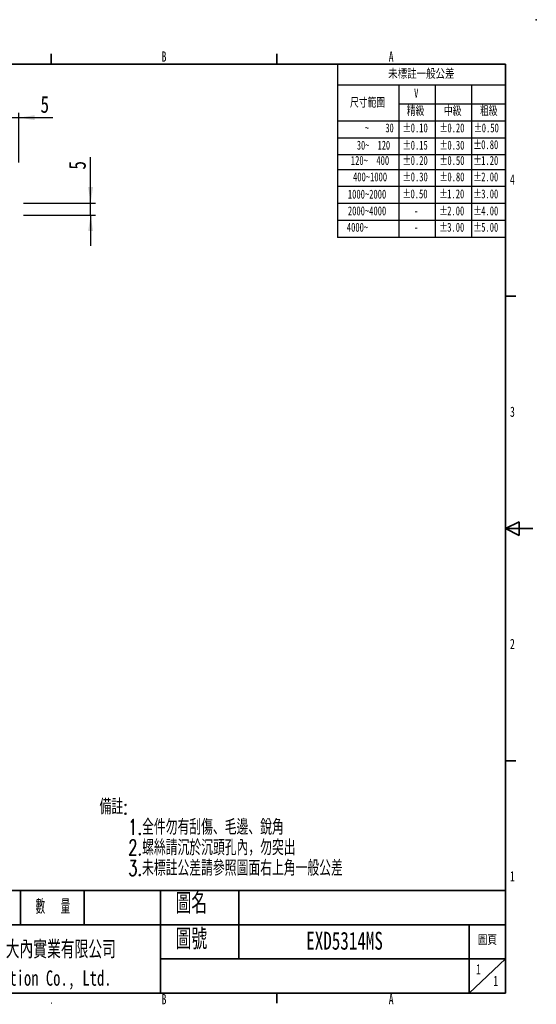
# Model space of a CAD drawing. Header units: millimetres. Extents: x 0 to 297, y 0 to 210.
# Tile 34 of 34: x 190 to 297, y 6 to 210. Entities that reach past the tile are written whole.
import ezdxf

# ---------------------------------------------------------------- set-up
doc = ezdxf.new("R2010")
doc.units = ezdxf.units.MM
doc.header["$PDSIZE"] = -1
for name, color, linetype in [('SLD-0', 179, 'Continuous'), ('圖框文字', 5, 'Continuous'), ('標註文字', 5, 'Continuous')]:
    doc.layers.add(name, color=color, linetype=linetype)
doc.layers.add('圖框', color=7, linetype='Continuous', lineweight=35)
doc.styles.add('SLDTEXTSTYLE0', font='TXT', dxfattribs={"width": 0.7})
doc.styles.add('SLDTEXTSTYLE1', font='TXT', dxfattribs={"width": 0.7, "bigfont": 'bigfont'})
doc.styles.add('SLDTEXTSTYLE3', font='TXT', dxfattribs={"width": 0.6, "bigfont": 'bigfont'})
doc.styles.add('SLDTEXTSTYLE5', font='TXT', dxfattribs={"width": 0.663})
doc.styles.add('SLDTEXTSTYLE6', font='TXT', dxfattribs={"width": 0.585714})
doc.styles.add('SLDTEXTSTYLE7', font='TXT', dxfattribs={"width": 0.65})
doc.styles.add('SLDTEXTSTYLE9', font='TXT', dxfattribs={"width": 0.75})
doc.dimstyles.new('SLDDIMSTYLE1', dxfattribs={"dimtxt": 3.5, "dimasz": 3.302, "dimexe": 0, "dimexo": 0.0625, "dimgap": 0.875, "dimtad": 1, "dimdec": 0, "dimlfac": 2, "dimrnd": 1e-09, "dimzin": 12, "dimdsep": 46, "dimtxsty": 'SLDTEXTSTYLE9', "dimsah": 1, "dimcen": 0.09, "dimadec": 0, "dimazin": 3, "dimtfac": 1, "dimtdec": 0, "dimtmove": 0, "dimatfit": 0, "dimfxl": 1, "dimfrac": 2, "dimtolj": 1, "dimtzin": 12, "dimarcsym": 0})
doc.dimstyles.new('SLDDIMSTYLE2', dxfattribs={"dimtxt": 3.5, "dimasz": 3.302, "dimexe": 0, "dimexo": 0.0625, "dimgap": 0.875, "dimtad": 1, "dimdec": 0, "dimlfac": 2, "dimrnd": 1e-09, "dimzin": 12, "dimdsep": 46, "dimtxsty": 'SLDTEXTSTYLE9', "dimsah": 1, "dimcen": 0.09, "dimadec": 0, "dimazin": 3, "dimtfac": 1, "dimtmove": 0, "dimatfit": 0, "dimfxl": 1, "dimfrac": 2, "dimtolj": 1, "dimtzin": 12, "dimarcsym": 0})

# ---------------------------------------------------------------- blocks, each defined once
blk = doc.blocks.new('SW_NOTE_0_6')
at = {"layer": '標註文字', "color": 0, "char_height": 3.175, "attachment_point": 1, "style": 'SLDTEXTSTYLE1'}
for s, insert in [('備註:', (0, 4.09)), ('1.全件勿有刮傷、毛邊、銳角', (5.95, -0.14)), ('2.螺絲請沉於沉頭孔內，勿突出', (5.95, -4.37)), ('3.未標註公差請參照圖面右上角一般公差', (5.95, -8.61))]:
    blk.add_mtext(s, dxfattribs=dict(at, insert=insert))
blk = doc.blocks.new('SW_NOTE_0_7')
at = {"layer": '標註文字', "color": 0, "char_height": 1.852, "attachment_point": 2, "style": 'SLDTEXTSTYLE0'}
for s, insert in [('%%p', (0.75, 2.39)), ('0.20', (3.3, 2.39))]:
    blk.add_mtext(s, dxfattribs=dict(at, insert=insert))
blk = doc.blocks.new('SW_NOTE_0_8')
at = {"layer": '標註文字', "color": 0, "char_height": 1.852, "attachment_point": 2, "style": 'SLDTEXTSTYLE0'}
for s, insert in [('%%p', (0.75, 2.39)), ('0.80', (3.3, 2.39))]:
    blk.add_mtext(s, dxfattribs=dict(at, insert=insert))
blk = doc.blocks.new('SW_NOTE_0_9')
at = {"layer": '標註文字', "color": 0, "char_height": 1.852, "attachment_point": 2, "style": 'SLDTEXTSTYLE0'}
for s, insert in [('%%p', (0.75, 2.39)), ('0.30', (3.3, 2.39))]:
    blk.add_mtext(s, dxfattribs=dict(at, insert=insert))
blk = doc.blocks.new('SW_NOTE_0_10')
at = {"layer": '標註文字', "color": 0, "char_height": 1.852, "attachment_point": 2, "style": 'SLDTEXTSTYLE0'}
for s, insert in [('%%p', (0.75, 2.39)), ('0.50', (3.3, 2.39))]:
    blk.add_mtext(s, dxfattribs=dict(at, insert=insert))
blk = doc.blocks.new('SW_NOTE_0_11')
at = {"layer": '標註文字', "color": 0, "char_height": 1.852, "attachment_point": 2, "style": 'SLDTEXTSTYLE0'}
for s, insert in [('%%p', (0.75, 2.39)), ('0.15', (3.3, 2.39))]:
    blk.add_mtext(s, dxfattribs=dict(at, insert=insert))
blk = doc.blocks.new('SW_NOTE_0_12')
at = {"layer": '標註文字', "color": 0, "char_height": 1.852, "attachment_point": 2, "style": 'SLDTEXTSTYLE0'}
for s, insert in [('%%p', (0.75, 2.39)), ('0.20', (3.3, 2.39))]:
    blk.add_mtext(s, dxfattribs=dict(at, insert=insert))
blk = doc.blocks.new('SW_NOTE_0_13')
at = {"layer": '標註文字', "color": 0, "char_height": 1.852, "attachment_point": 2, "style": 'SLDTEXTSTYLE0'}
for s, insert in [('%%p', (0.75, 2.39)), ('0.30', (3.3, 2.39))]:
    blk.add_mtext(s, dxfattribs=dict(at, insert=insert))
blk = doc.blocks.new('SW_NOTE_0_14')
at = {"layer": '標註文字', "color": 0, "char_height": 1.852, "attachment_point": 2, "style": 'SLDTEXTSTYLE0'}
for s, insert in [('%%p', (0.75, 2.39)), ('0.10', (3.3, 2.39))]:
    blk.add_mtext(s, dxfattribs=dict(at, insert=insert))
blk = doc.blocks.new('SW_NOTE_0_15')
at = {"layer": '標註文字', "color": 0, "char_height": 1.852, "attachment_point": 2, "style": 'SLDTEXTSTYLE0'}
for s, insert in [('%%p', (0.75, 2.39)), ('0.50', (3.3, 2.39))]:
    blk.add_mtext(s, dxfattribs=dict(at, insert=insert))
blk = doc.blocks.new('SW_NOTE_0_16')
at = {"layer": '標註文字', "color": 0, "char_height": 1.852, "attachment_point": 2, "style": 'SLDTEXTSTYLE0'}
for s, insert in [('%%p', (0.75, 2.39)), ('1.20', (3.3, 2.39))]:
    blk.add_mtext(s, dxfattribs=dict(at, insert=insert))
blk = doc.blocks.new('SW_NOTE_0_17')
at = {"layer": '標註文字', "color": 0, "char_height": 1.852, "attachment_point": 2, "style": 'SLDTEXTSTYLE0'}
for s, insert in [('%%p', (0.75, 2.39)), ('0.50', (3.3, 2.39))]:
    blk.add_mtext(s, dxfattribs=dict(at, insert=insert))
blk = doc.blocks.new('SW_NOTE_0_18')
at = {"layer": '標註文字', "color": 0, "char_height": 1.852, "attachment_point": 2, "style": 'SLDTEXTSTYLE0'}
for s, insert in [('%%p', (0.75, 2.39)), ('3.00', (3.3, 2.39))]:
    blk.add_mtext(s, dxfattribs=dict(at, insert=insert))
blk = doc.blocks.new('SW_NOTE_0_19')
at = {"layer": '標註文字', "color": 0, "char_height": 1.852, "attachment_point": 2, "style": 'SLDTEXTSTYLE0'}
for s, insert in [('%%p', (0.75, 2.39)), ('2.00', (3.3, 2.39))]:
    blk.add_mtext(s, dxfattribs=dict(at, insert=insert))
blk = doc.blocks.new('SW_NOTE_0_20')
at = {"layer": '標註文字', "color": 0, "char_height": 1.852, "attachment_point": 2, "style": 'SLDTEXTSTYLE0'}
for s, insert in [('%%p', (0.75, 2.39)), ('1.20', (3.3, 2.39))]:
    blk.add_mtext(s, dxfattribs=dict(at, insert=insert))
blk = doc.blocks.new('SW_NOTE_0_21')
at = {"layer": '標註文字', "color": 0, "char_height": 1.852, "attachment_point": 2, "style": 'SLDTEXTSTYLE0'}
for s, insert in [('%%p', (0.75, 2.39)), ('0.80', (3.3, 2.39))]:
    blk.add_mtext(s, dxfattribs=dict(at, insert=insert))
blk = doc.blocks.new('SW_NOTE_0_22')
at = {"layer": '標註文字', "color": 0, "char_height": 1.852, "attachment_point": 2, "style": 'SLDTEXTSTYLE0'}
for s, insert in [('%%p', (0.75, 2.39)), ('4.00', (3.3, 2.39))]:
    blk.add_mtext(s, dxfattribs=dict(at, insert=insert))
blk = doc.blocks.new('SW_NOTE_0_23')
at = {"layer": '標註文字', "color": 0, "char_height": 1.852, "attachment_point": 2, "style": 'SLDTEXTSTYLE0'}
for s, insert in [('%%p', (0.75, 2.39)), ('2.00', (3.3, 2.39))]:
    blk.add_mtext(s, dxfattribs=dict(at, insert=insert))
blk = doc.blocks.new('SW_NOTE_0_24')
at = {"layer": '標註文字', "color": 0, "char_height": 1.852, "attachment_point": 2, "style": 'SLDTEXTSTYLE0'}
for s, insert in [('%%p', (0.75, 2.39)), ('5.00', (3.3, 2.39))]:
    blk.add_mtext(s, dxfattribs=dict(at, insert=insert))
blk = doc.blocks.new('SW_NOTE_0_25')
at = {"layer": '標註文字', "color": 0, "char_height": 1.852, "attachment_point": 2, "style": 'SLDTEXTSTYLE0'}
for s, insert in [('%%p', (0.75, 2.39)), ('3.00', (3.3, 2.39))]:
    blk.add_mtext(s, dxfattribs=dict(at, insert=insert))
blk = doc.blocks.new('_D_3')
at = {"layer": '標註文字'}
for p, q in [((187.34, 189.73), (180.99, 189.73)), ((187.34, 174.28), (187.34, 190.73)), ((187.34, 189.73), (189.84, 189.73)), ((189.84, 180.43), (189.84, 190.73)), ((189.84, 189.73), (196.92, 189.73))]:
    blk.add_line(p, q, dxfattribs=at)
for points in [[(187.34, 189.73), (184.04, 190.24), (184.04, 189.22)], [(189.84, 189.73), (193.15, 189.22), (193.15, 190.24)]]:
    blk.add_solid(points, dxfattribs=at)
at = {"layer": '標註文字', "insert": (194.33, 194.24), "char_height": 3.5, "attachment_point": 1, "style": 'SLDTEXTSTYLE9'}
blk.add_mtext('5', dxfattribs=at)
blk = doc.blocks.new('_D_4')
at = {"layer": '標註文字'}
for p, q in [((204.71, 172.03), (204.71, 181.56)), ((190.84, 172.03), (205.71, 172.03)), ((204.71, 169.53), (204.71, 172.03)), ((190.84, 169.53), (205.71, 169.53)), ((204.71, 169.53), (204.71, 163.18))]:
    blk.add_line(p, q, dxfattribs=at)
for points in [[(204.71, 172.03), (205.22, 175.34), (204.2, 175.34)], [(204.71, 169.53), (204.2, 166.23), (205.22, 166.23)]]:
    blk.add_solid(points, dxfattribs=at)
at = {"layer": '標註文字', "insert": (200.2, 178.97), "char_height": 3.5, "attachment_point": 1, "rotation": 90, "style": 'SLDTEXTSTYLE9'}
blk.add_mtext('5', dxfattribs=at)

msp = doc.modelspace()

# ---------------------------------------------------------------- linework, layer by layer
at = {"layer": 'SLD-0'}
msp.add_point((296.99, 210.01), dxfattribs=at)
at = {"layer": '圖框'}
for p, q in [((196.58, 202.94), (196.58, 200.82)), ((243.25, 202.94), (243.25, 200.82)), ((290.63, 200.82), (7.78, 200.82)), ((290.63, 8.49), (290.63, 200.82)), ((292.75, 152.74), (290.63, 152.74)), ((293.45, 106.07), (290.63, 104.65)), ((293.45, 106.07), (293.45, 103.24)), ((290.63, 104.65), (296.28, 104.65)), ((290.63, 104.65), (293.45, 103.24)), ((292.75, 56.57), (290.63, 56.57)), ((290.63, 29.7), (7.78, 29.7)), ((190.22, 29.7), (190.22, 22.63)), ((203.4, 29.7), (203.4, 22.63)), ((219.21, 8.49), (219.21, 29.7)), ((235.41, 22.63), (235.41, 29.7)), ((290.63, 22.63), (83.19, 22.63)), ((235.41, 15.56), (235.41, 22.63)), ((283.12, 22.63), (283.12, 8.49)), ((219.21, 15.56), (290.63, 15.56)), ((283.12, 8.49), (290.63, 15.56)), ((290.63, 8.49), (7.78, 8.49)), ((243.25, 8.49), (243.25, 6.36)), ((196.6, 6.36), (196.58, 6.36))]:
    msp.add_line(p, q, dxfattribs=at)
at = {"layer": '標註文字'}
for p, q in [((255.83, 200.62), (255.83, 164.95)), ((290.56, 196.45), (255.83, 196.45)), ((268.56, 196.45), (268.56, 164.95)), ((276.06, 196.45), (276.06, 164.95)), ((283.56, 196.45), (283.56, 164.95)), ((290.56, 192.51), (268.56, 192.51)), ((290.56, 189.01), (255.83, 189.01)), ((290.56, 185.51), (255.83, 185.51)), ((290.56, 182.01), (255.83, 182.01)), ((290.56, 178.95), (255.83, 178.95)), ((290.56, 175.45), (255.83, 175.45)), ((290.56, 171.95), (255.83, 171.95)), ((290.56, 168.45), (255.83, 168.45)), ((290.56, 164.95), (255.83, 164.95))]:
    msp.add_line(p, q, dxfattribs=at)

# ---------------------------------------------------------------- block references
for name, p in [('SW_NOTE_0_14', (269.45, 186.15)), ('SW_NOTE_0_7', (277.05, 186.15)), ('SW_NOTE_0_17', (284.16, 186.15)), ('SW_NOTE_0_11', (269.45, 182.57)), ('SW_NOTE_0_9', (277.05, 182.57)), ('SW_NOTE_0_21', (284.05, 182.68)), ('SW_NOTE_0_12', (269.45, 179.41)), ('SW_NOTE_0_10', (277.05, 179.41)), ('SW_NOTE_0_20', (284.05, 179.41)), ('SW_NOTE_0_13', (269.45, 176.01)), ('SW_NOTE_0_8', (277.05, 176.01)), ('SW_NOTE_0_19', (284.05, 176.01)), ('SW_NOTE_0_15', (269.41, 172.49)), ('SW_NOTE_0_16', (277.01, 172.49)), ('SW_NOTE_0_18', (284.05, 172.49)), ('SW_NOTE_0_23', (277.01, 168.97)), ('SW_NOTE_0_22', (284.05, 168.97)), ('SW_NOTE_0_25', (277.01, 165.58)), ('SW_NOTE_0_24', (284.05, 165.58)), ('SW_NOTE_0_6', (206.56, 44.57))]:
    msp.add_blockref(name, p, dxfattribs=at)

# ---------------------------------------------------------------- texts
at = {"layer": '圖框文字', "attachment_point": 2}
for s, insert, char_height, style in [('B', (219.91, 203.44), 2.12, 'SLDTEXTSTYLE0'), ('A', (266.94, 203.44), 2.12, 'SLDTEXTSTYLE0'), ('4', (292.04, 177.98), 2.12, 'SLDTEXTSTYLE0'), ('3', (292.04, 129.91), 2.12, 'SLDTEXTSTYLE0'), ('2', (292.04, 81.82), 2.12, 'SLDTEXTSTYLE0'), ('1', (292.04, 33.73), 2.12, 'SLDTEXTSTYLE0'), ('圖名', (225.57, 29.18), 4.243, 'SLDTEXTSTYLE1'), ('數  量', (196.91, 27.88), 3, 'SLDTEXTSTYLE3'), ('圖號', (225.57, 21.79), 4.243, 'SLDTEXTSTYLE1'), ('圖頁', (286.86, 20.54), 2.117, 'SLDTEXTSTYLE1'), ('大內實業有限公司', (198.55, 19.36), 3.704, 'SLDTEXTSTYLE1'), ('1', (285.02, 14.46), 2.12, 'SLDTEXTSTYLE5'), ('Extion Co., Ltd.', (196.96, 13.18), 3.175, 'SLDTEXTSTYLE0'), ('1', (288.58, 12.07), 2.12, 'SLDTEXTSTYLE5'), ('B', (219.91, 8.28), 2.12, 'SLDTEXTSTYLE0'), ('A', (266.94, 8.28), 2.12, 'SLDTEXTSTYLE0')]:
    msp.add_mtext(s, dxfattribs=dict(at, insert=insert, char_height=char_height, style=style))
at = {"layer": '標註文字', "attachment_point": 2}
for s, insert, char_height, style in [('未標註一般公差', (273.19, 199.79), 2, 'SLDTEXTSTYLE1'), ('V', (272.13, 195.73), 1.85, 'SLDTEXTSTYLE0'), ('尺寸範圍', (262.04, 193.68), 1.852, 'SLDTEXTSTYLE1'), ('精級', (272, 191.97), 1.852, 'SLDTEXTSTYLE1'), ('中級', (279.68, 191.97), 1.852, 'SLDTEXTSTYLE1'), ('粗級', (287.15, 191.97), 1.852, 'SLDTEXTSTYLE1'), ('~    30', (264.49, 188.54), 1.852, 'SLDTEXTSTYLE6'), ('30~  120', (263.28, 184.96), 1.852, 'SLDTEXTSTYLE7'), ('120~  400', (262.56, 181.8), 1.852, 'SLDTEXTSTYLE0'), ('400~1000', (262.57, 178.4), 1.852, 'SLDTEXTSTYLE0'), ('1000~2000', (261.95, 174.82), 1.852, 'SLDTEXTSTYLE0'), ('2000~4000', (261.95, 171.36), 1.852, 'SLDTEXTSTYLE0'), ('-', (272.14, 171.36), 1.85, 'SLDTEXTSTYLE0'), ('4000~', (259.97, 167.97), 1.852, 'SLDTEXTSTYLE0'), ('-', (272.14, 167.97), 1.85, 'SLDTEXTSTYLE0'), ('EXD5314MS', (257.29, 21.17), 3.704, 'SLDTEXTSTYLE0')]:
    msp.add_mtext(s, dxfattribs=dict(at, insert=insert, char_height=char_height, style=style))

# ---------------------------------------------------------------- dimensions: what is measured, and where the dimension line sits
at = {"layer": '標註文字'}
dim = msp.add_linear_dim(base=(189.84, 189.73), p1=(187.34, 173.28), p2=(189.84, 179.43), dimstyle='SLDDIMSTYLE1', dxfattribs=at)
dim.commit()
dim.dimension.update_dxf_attribs({"geometry": '_D_3', "text_midpoint": (195.63, 189.73), "dimtype": 160})
dim = msp.add_linear_dim(base=(204.71, 172.03), p1=(189.84, 169.53), p2=(189.84, 172.03), angle=90, dimstyle='SLDDIMSTYLE2', dxfattribs=at)
dim.commit()
dim.dimension.update_dxf_attribs({"geometry": '_D_4', "text_midpoint": (204.71, 180.27), "dimtype": 160})

doc.saveas('drawing.dxf')
